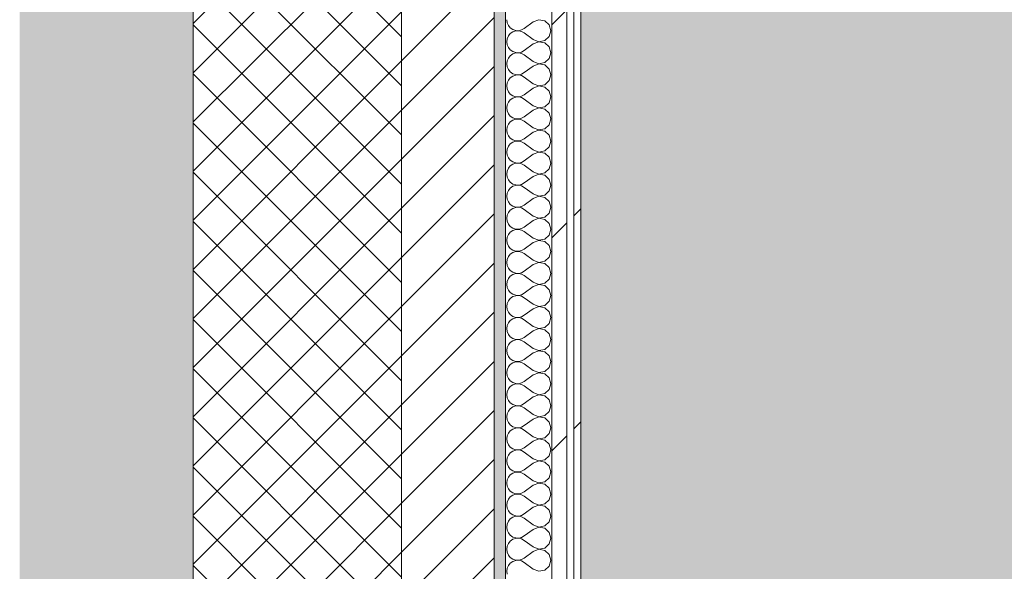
# Model space of a CAD drawing. Header units: millimetres. Extents: x -40968 to 13979, y -19284 to 4746.
# Tile 205 of 256: x -2101 to -1250, y -9467 to -8990. Entities that reach past the tile are written whole.
import ezdxf

# ---------------------------------------------------------------- set-up
doc = ezdxf.new("R2010")
doc.units = ezdxf.units.MM
doc.header["$MEASUREMENT"] = 0
doc.linetypes.add('Wipeout_Contour', pattern=[1000, 0, -1000])
for name, color, linetype in [('12_FAÇ_Façana', 7, 'Continuous'), ('Nuevo_08_E_Envans secs', 7, 'Continuous'), ('Nuevo_14_PAV_Soft Light Grey 0554', 7, 'Continuous')]:
    doc.layers.add(name, color=color, linetype=linetype)
for name, color, linetype, lineweight, true_color in [('12_FAÇ_Façana_Pluma_Nº__102', 7, 'Continuous', 5, 0xcccccc), ('12_FAÇ_Façana_Pluma_Nº__174', 7, 'Continuous', 13, 0xe4ad2c), ('12_FAÇ_Façana_Pluma_Nº__176', 7, 'Continuous', 15, 0x93a0c6), ('Nuevo_08_E_Envans secs_Pluma_Nº__102', 7, 'Continuous', 5, 0xcccccc), ('Nuevo_08_E_Envans secs_Pluma_Nº__171', 171, 'Continuous', 13, 0xaaaaff), ('Nuevo_08_E_Envans secs_Pluma_Nº__177', 7, 'Continuous', 15, 0xf7e046), ('Nuevo_14_PAV_Soft Light Grey 0554_Pluma_Nº__245', 7, 'Continuous', 13, 0xe8e8e8)]:
    doc.layers.add(name, color=color, linetype=linetype, lineweight=lineweight, true_color=true_color)
for name, color, linetype, lineweight in [('12_FAÇ_Façana_Pluma_Nº__2', 8, 'Continuous', 5), ('12_FAÇ_Façana_Pluma_Nº__7', 7, 'Continuous', 5), ('Nuevo_08_E_Envans secs_Pluma_Nº__1', 7, 'Continuous', 5)]:
    doc.layers.add(name, color=color, linetype=linetype, lineweight=lineweight)
pattern_1 = [(45, (0, 0), (-183.848, 183.848), [195, -65]), (45, (7e-14, 183.85), (-183.848, 183.848), [195, -65])]

# ---------------------------------------------------------------- blocks, each defined once
blk = doc.blocks.new('Forjado_1_1', base_point=(-23046.79, -1194.06))
at = {"layer": 'Nuevo_14_PAV_Soft Light Grey 0554_Pluma_Nº__245', "linetype": 'Continuous', "lineweight": 0, "true_color": 0xe8e8e8}
h = blk.add_hatch(color=254, dxfattribs=at)
h.paths.add_polyline_path([(-23046.79, -1194.06), (-1631.11, -1193.63), (-1631.11, -6938.97), (-1556.11, -6938.97), (-1556.11, -7503.98), (-1616.26, -7503.98), (-1616.05, -11935.98), (-1564.89, -11935.98), (-1564.89, -12491.98), (-2024.11, -12491.98), (-2024.11, -12338.98), (-6997.39, -12338.98), (-6997.39, -12391.98), (-3637.68, -12391.98), (-3638.94, -13690.72), (-3644.87, -17130.96), (428.17, -17130.98), (428.89, -16788.98), (778.89, -16788.98), (778.35, -17142.97), (2622.91, -17145.82), (2623.01, -17079.79), (3389.91, -17080.98), (3389.61, -17276.98), (5489.84, -17280.21), (5489.84, -17141.49), (5763.89, -17141.49), (5763.89, -16738.98), (6378.89, -16738.98), (6378.89, -12488.98), (5778.89, -12488.98), (5779.74, -11938.87), (6782.11, -11938.85), (6782.11, -9207.42), (6082.11, -9207.42), (6016.11, -7504.98), (6016.11, -9073.42), (2073.42, -9073.42), (2073.42, -5267.32), (5998.89, -5267.32), (5998.89, -1708.98), (5884.89, -967.98), (7332.11, -967.98), (7332.11, 1999.55), (-28277.4, 1999.55), (-23028.39, 1969.01)])
h.paths.add_polyline_path([(492.89, -5267.32), (1951.42, -5267.32), (1951.42, -9073.42), (492.89, -9073.42)], flags=0)
at = {"layer": 'Nuevo_14_PAV_Soft Light Grey 0554_Pluma_Nº__245', "color": 254, "linetype": 'Continuous', "lineweight": 13, "true_color": 0xe8e8e8, "flags": 128}
blk.add_lwpolyline([(428.17, -17130.98), (-3644.87, -17130.96), (-3638.94, -13690.72), (-3637.68, -12391.98), (-6997.39, -12391.98), (-6997.39, -12338.98), (-2024.11, -12338.98), (-2024.11, -12491.98), (-1564.89, -12491.98), (-1564.89, -11935.98), (-1616.05, -11935.98), (-1616.26, -7503.98), (-1556.11, -7503.98), (-1556.11, -6938.97), (-1631.11, -6938.97), (-1631.11, -1193.63), (-23046.79, -1194.06)], dxfattribs=at)
blk = doc.blocks.new('Muro_1_1', base_point=(-1681.11, -1193.98))
at = {"layer": '12_FAÇ_Façana_Pluma_Nº__102', "linetype": 'Continuous', "lineweight": 0, "true_color": 0xe5e5e5}
blk.add_hatch(color=254, dxfattribs=at).paths.add_polyline_path([(-2101.11, -10658.98), (-1951.11, -10658.98), (-1951.11, -7438.98), (-1971.11, -7438.98), (-1971.11, -6988.97), (-1951.11, -6988.97), (-1951.11, -1638.98), (-2101.11, -1638.98)])
at = {"layer": '12_FAÇ_Façana_Pluma_Nº__174', "linetype": 'Continuous', "lineweight": 13, "true_color": 0xe4ad2c}
h = blk.add_hatch(dxfattribs=at)
h.set_pattern_fill('SATE_Aislamiento_0001', color=42, style=0, pattern_type=2)
h.set_pattern_definition([(45, (0, 0), (-21.2132, 21.2132), []), (135, (0, 0), (21.2132, 21.2132), [])])
h.paths.add_polyline_path([(-1951.11, -7438.98), (-1951.11, -10658.98), (-1771.11, -10658.98), (-1771.11, -7438.98)])
at = {"layer": '12_FAÇ_Façana_Pluma_Nº__176', "linetype": 'Continuous', "lineweight": 0, "true_color": 0x495063}
blk.add_hatch(color=251, dxfattribs=at).paths.add_polyline_path([(-1691.11, -7438.98), (-1691.11, -10658.98), (-1681.11, -10658.98), (-1681.11, -7438.98)])
at = {"layer": '12_FAÇ_Façana_Pluma_Nº__2', "linetype": 'Continuous', "lineweight": 5}
h = blk.add_hatch(dxfattribs=at)
h.set_pattern_fill('Ceramic_0001', color=8, style=0, pattern_type=2)
h.set_pattern_definition([(45, (0, 0), (-21.2132, 21.2132), [])])
h.paths.add_polyline_path([(-1771.11, -7438.98), (-1771.11, -10658.98), (-1691.11, -10658.98), (-1691.11, -7438.98)])
at = {"layer": '12_FAÇ_Façana_Pluma_Nº__7', "color": 7, "linetype": 'Continuous', "lineweight": 5}
for p, q in [((-1951.11, -7438.98), (-1951.11, -10658.98)), ((-1771.11, -10658.98), (-1771.11, -7438.98)), ((-1691.11, -10658.98), (-1691.11, -7438.98))]:
    blk.add_line(p, q, dxfattribs=at)
at = {"layer": '12_FAÇ_Façana_Pluma_Nº__7', "color": 7, "linetype": 'Continuous', "lineweight": 5, "flags": 128}
blk.add_lwpolyline([(-1681.11, -10658.98), (-1681.11, -7438.98)], dxfattribs=at)
blk = doc.blocks.new('*X363')
at = {"layer": 'Nuevo_08_E_Envans secs_Pluma_Nº__102', "color": 254, "linetype": 'Continuous', "lineweight": 5, "true_color": 0xcccccc}
for p, q in [((-1680.16, -8990.48), (-1679.79, -8993.08)), ((-1679.79, -8993.08), (-1678.73, -8995.48)), ((-1678.73, -8995.48), (-1677.06, -8997.51)), ((-1657.3, -8992.38), (-1664.92, -8998.1)), ((-1652.44, -8990.51), (-1657.3, -8992.38)), ((-1647.33, -8991.48), (-1652.44, -8990.51)), ((-1643.48, -8994.99), (-1647.33, -8991.48)), ((-1642.06, -9000), (-1643.48, -8994.99)), ((-1677.06, -9002.49), (-1678.73, -9004.52)), ((-1677.06, -8997.51), (-1674.89, -8998.99)), ((-1674.89, -9001.01), (-1677.06, -9002.49)), ((-1674.89, -8998.99), (-1672.4, -8999.83)), ((-1672.4, -9000.17), (-1674.89, -9001.01)), ((-1672.4, -8999.83), (-1669.78, -8999.96)), ((-1669.78, -9000.04), (-1672.4, -9000.17)), ((-1669.78, -8999.96), (-1667.22, -8999.37)), ((-1667.22, -9000.63), (-1669.78, -9000.04)), ((-1667.22, -8999.37), (-1664.92, -8998.1)), ((-1664.92, -9001.9), (-1667.22, -9000.63)), ((-1657.3, -9007.62), (-1664.92, -9001.9)), ((-1643.48, -9005.01), (-1642.06, -9000)), ((-1679.79, -9006.92), (-1680.16, -9009.52)), ((-1680.16, -9009.52), (-1679.79, -9012.13)), ((-1678.73, -9004.52), (-1679.79, -9006.92)), ((-1679.79, -9012.13), (-1678.73, -9014.53)), ((-1657.3, -9011.43), (-1664.92, -9017.14)), ((-1657.3, -9007.62), (-1652.44, -9009.49)), ((-1652.44, -9009.56), (-1657.3, -9011.43)), ((-1652.44, -9009.49), (-1647.33, -9008.52)), ((-1647.33, -9010.53), (-1652.44, -9009.56)), ((-1647.33, -9008.52), (-1643.48, -9005.01)), ((-1643.48, -9014.04), (-1647.33, -9010.53)), ((-1678.73, -9014.53), (-1677.06, -9016.55)), ((-1677.06, -9016.55), (-1674.89, -9018.04)), ((-1674.89, -9020.05), (-1677.06, -9021.54)), ((-1674.89, -9018.04), (-1672.4, -9018.88)), ((-1672.4, -9019.21), (-1674.89, -9020.05)), ((-1672.4, -9018.88), (-1669.78, -9019.01)), ((-1669.78, -9019.09), (-1672.4, -9019.21)), ((-1669.78, -9019.01), (-1667.22, -9018.41)), ((-1667.22, -9019.68), (-1669.78, -9019.09)), ((-1667.22, -9018.41), (-1664.92, -9017.14)), ((-1664.92, -9020.95), (-1667.22, -9019.68)), ((-1657.3, -9026.67), (-1664.92, -9020.95)), ((-1642.06, -9019.05), (-1643.48, -9014.04)), ((-1643.48, -9024.05), (-1642.06, -9019.05)), ((-1679.79, -9025.97), (-1680.16, -9028.57)), ((-1680.16, -9028.57), (-1679.79, -9031.17)), ((-1678.73, -9023.56), (-1679.79, -9025.97)), ((-1677.06, -9021.54), (-1678.73, -9023.56)), ((-1657.3, -9026.67), (-1652.44, -9028.53)), ((-1652.44, -9028.61), (-1657.3, -9030.48)), ((-1652.44, -9028.53), (-1647.33, -9027.57)), ((-1647.33, -9029.58), (-1652.44, -9028.61)), ((-1647.33, -9027.57), (-1643.48, -9024.05)), ((-1643.48, -9033.09), (-1647.33, -9029.58)), ((-1679.79, -9031.17), (-1678.73, -9033.58)), ((-1678.73, -9033.58), (-1677.06, -9035.6)), ((-1677.06, -9035.6), (-1674.89, -9037.09)), ((-1674.89, -9037.09), (-1672.4, -9037.93)), ((-1672.4, -9038.26), (-1674.89, -9039.1)), ((-1672.4, -9037.93), (-1669.78, -9038.06)), ((-1669.78, -9038.13), (-1672.4, -9038.26)), ((-1669.78, -9038.06), (-1667.22, -9037.46)), ((-1667.22, -9038.73), (-1669.78, -9038.13)), ((-1667.22, -9037.46), (-1664.92, -9036.19)), ((-1657.3, -9030.48), (-1664.92, -9036.19)), ((-1642.06, -9038.1), (-1643.48, -9033.09)), ((-1643.48, -9043.1), (-1642.06, -9038.1)), ((-1679.79, -9045.02), (-1680.16, -9047.62)), ((-1678.73, -9042.61), (-1679.79, -9045.02)), ((-1677.06, -9040.59), (-1678.73, -9042.61)), ((-1674.89, -9039.1), (-1677.06, -9040.59)), ((-1664.92, -9040), (-1667.22, -9038.73)), ((-1657.3, -9045.71), (-1664.92, -9040)), ((-1657.3, -9045.71), (-1652.44, -9047.58)), ((-1652.44, -9047.58), (-1647.33, -9046.61)), ((-1647.33, -9046.61), (-1643.48, -9043.1)), ((-1680.16, -9047.62), (-1679.79, -9050.22)), ((-1679.79, -9050.22), (-1678.73, -9052.63)), ((-1678.73, -9052.63), (-1677.06, -9054.65)), ((-1677.06, -9054.65), (-1674.89, -9056.14)), ((-1667.22, -9056.51), (-1664.92, -9055.24)), ((-1657.3, -9049.52), (-1664.92, -9055.24)), ((-1652.44, -9047.66), (-1657.3, -9049.52)), ((-1647.33, -9048.62), (-1652.44, -9047.66)), ((-1643.48, -9052.14), (-1647.33, -9048.62)), ((-1642.06, -9057.14), (-1643.48, -9052.14)), ((-1678.73, -9061.66), (-1679.79, -9064.06)), ((-1677.06, -9059.64), (-1678.73, -9061.66)), ((-1674.89, -9058.15), (-1677.06, -9059.64)), ((-1674.89, -9056.14), (-1672.4, -9056.98)), ((-1672.4, -9057.31), (-1674.89, -9058.15)), ((-1672.4, -9056.98), (-1669.78, -9057.1)), ((-1669.78, -9057.18), (-1672.4, -9057.31)), ((-1669.78, -9057.1), (-1667.22, -9056.51)), ((-1667.22, -9057.78), (-1669.78, -9057.18)), ((-1664.92, -9059.05), (-1667.22, -9057.78)), ((-1657.3, -9064.76), (-1664.92, -9059.05)), ((-1647.33, -9065.66), (-1643.48, -9062.15)), ((-1643.48, -9062.15), (-1642.06, -9057.14)), ((-1679.79, -9064.06), (-1680.16, -9066.67)), ((-1680.16, -9066.67), (-1679.79, -9069.27)), ((-1679.79, -9069.27), (-1678.73, -9071.67)), ((-1678.73, -9071.67), (-1677.06, -9073.7)), ((-1657.3, -9068.57), (-1664.92, -9074.29)), ((-1657.3, -9064.76), (-1652.44, -9066.63)), ((-1652.44, -9066.71), (-1657.3, -9068.57)), ((-1652.44, -9066.63), (-1647.33, -9065.66)), ((-1647.33, -9067.67), (-1652.44, -9066.71)), ((-1643.48, -9071.18), (-1647.33, -9067.67)), ((-1642.06, -9076.19), (-1643.48, -9071.18)), ((-1678.73, -9080.71), (-1679.79, -9083.11)), ((-1677.06, -9078.68), (-1678.73, -9080.71)), ((-1677.06, -9073.7), (-1674.89, -9075.19)), ((-1674.89, -9077.2), (-1677.06, -9078.68)), ((-1674.89, -9075.19), (-1672.4, -9076.02)), ((-1672.4, -9076.36), (-1674.89, -9077.2)), ((-1672.4, -9076.02), (-1669.78, -9076.15)), ((-1669.78, -9076.23), (-1672.4, -9076.36)), ((-1669.78, -9076.15), (-1667.22, -9075.56)), ((-1667.22, -9076.82), (-1669.78, -9076.23)), ((-1667.22, -9075.56), (-1664.92, -9074.29)), ((-1664.92, -9078.1), (-1667.22, -9076.82)), ((-1657.3, -9083.81), (-1664.92, -9078.1)), ((-1643.48, -9081.2), (-1642.06, -9076.19)), ((-1679.79, -9083.11), (-1680.16, -9085.71)), ((-1680.16, -9085.71), (-1679.79, -9088.32)), ((-1679.79, -9088.32), (-1678.73, -9090.72)), ((-1657.3, -9087.62), (-1664.92, -9093.33)), ((-1657.3, -9083.81), (-1652.44, -9085.68)), ((-1652.44, -9085.75), (-1657.3, -9087.62)), ((-1652.44, -9085.68), (-1647.33, -9084.71)), ((-1647.33, -9086.72), (-1652.44, -9085.75)), ((-1647.33, -9084.71), (-1643.48, -9081.2)), ((-1643.48, -9090.23), (-1647.33, -9086.72)), ((-1678.73, -9090.72), (-1677.06, -9092.74)), ((-1677.06, -9097.73), (-1678.73, -9099.75)), ((-1677.06, -9092.74), (-1674.89, -9094.23)), ((-1674.89, -9096.24), (-1677.06, -9097.73)), ((-1674.89, -9094.23), (-1672.4, -9095.07)), ((-1672.4, -9095.4), (-1674.89, -9096.24)), ((-1672.4, -9095.07), (-1669.78, -9095.2)), ((-1669.78, -9095.28), (-1672.4, -9095.4)), ((-1669.78, -9095.2), (-1667.22, -9094.6)), ((-1667.22, -9095.87), (-1669.78, -9095.28)), ((-1667.22, -9094.6), (-1664.92, -9093.33)), ((-1664.92, -9097.14), (-1667.22, -9095.87)), ((-1657.3, -9102.86), (-1664.92, -9097.14)), ((-1642.06, -9095.24), (-1643.48, -9090.23)), ((-1643.48, -9100.25), (-1642.06, -9095.24)), ((-1679.79, -9102.16), (-1680.16, -9104.76)), ((-1680.16, -9104.76), (-1679.79, -9107.36)), ((-1678.73, -9099.75), (-1679.79, -9102.16)), ((-1657.3, -9102.86), (-1652.44, -9104.72)), ((-1652.44, -9104.8), (-1657.3, -9106.67)), ((-1652.44, -9104.72), (-1647.33, -9103.76)), ((-1647.33, -9105.77), (-1652.44, -9104.8)), ((-1647.33, -9103.76), (-1643.48, -9100.25)), ((-1643.48, -9109.28), (-1647.33, -9105.77)), ((-1679.79, -9107.36), (-1678.73, -9109.77)), ((-1678.73, -9109.77), (-1677.06, -9111.79)), ((-1677.06, -9111.79), (-1674.89, -9113.28)), ((-1674.89, -9113.28), (-1672.4, -9114.12)), ((-1672.4, -9114.45), (-1674.89, -9115.29)), ((-1672.4, -9114.12), (-1669.78, -9114.25)), ((-1669.78, -9114.32), (-1672.4, -9114.45)), ((-1669.78, -9114.25), (-1667.22, -9113.65)), ((-1667.22, -9114.92), (-1669.78, -9114.32)), ((-1667.22, -9113.65), (-1664.92, -9112.38)), ((-1664.92, -9116.19), (-1667.22, -9114.92)), ((-1657.3, -9106.67), (-1664.92, -9112.38)), ((-1642.06, -9114.29), (-1643.48, -9109.28)), ((-1643.48, -9119.29), (-1642.06, -9114.29)), ((-1679.79, -9121.21), (-1680.16, -9123.81)), ((-1678.73, -9118.8), (-1679.79, -9121.21)), ((-1677.06, -9116.78), (-1678.73, -9118.8)), ((-1674.89, -9115.29), (-1677.06, -9116.78)), ((-1657.3, -9121.9), (-1664.92, -9116.19)), ((-1657.3, -9121.9), (-1652.44, -9123.77)), ((-1652.44, -9123.77), (-1647.33, -9122.8)), ((-1647.33, -9122.8), (-1643.48, -9119.29)), ((-1680.16, -9123.81), (-1679.79, -9126.41)), ((-1679.79, -9126.41), (-1678.73, -9128.82)), ((-1678.73, -9128.82), (-1677.06, -9130.84)), ((-1677.06, -9130.84), (-1674.89, -9132.33)), ((-1667.22, -9132.7), (-1664.92, -9131.43)), ((-1657.3, -9125.71), (-1664.92, -9131.43)), ((-1652.44, -9123.85), (-1657.3, -9125.71)), ((-1647.33, -9124.81), (-1652.44, -9123.85)), ((-1643.48, -9128.33), (-1647.33, -9124.81)), ((-1642.06, -9133.33), (-1643.48, -9128.33)), ((-1679.79, -9140.25), (-1680.16, -9142.86)), ((-1678.73, -9137.85), (-1679.79, -9140.25)), ((-1677.06, -9135.83), (-1678.73, -9137.85)), ((-1674.89, -9134.34), (-1677.06, -9135.83)), ((-1674.89, -9132.33), (-1672.4, -9133.17)), ((-1672.4, -9133.5), (-1674.89, -9134.34)), ((-1672.4, -9133.17), (-1669.78, -9133.29)), ((-1669.78, -9133.37), (-1672.4, -9133.5)), ((-1669.78, -9133.29), (-1667.22, -9132.7)), ((-1667.22, -9133.97), (-1669.78, -9133.37)), ((-1664.92, -9135.24), (-1667.22, -9133.97)), ((-1657.3, -9140.95), (-1664.92, -9135.24)), ((-1647.33, -9141.85), (-1643.48, -9138.34)), ((-1643.48, -9138.34), (-1642.06, -9133.33)), ((-1680.16, -9142.86), (-1679.79, -9145.46)), ((-1679.79, -9145.46), (-1678.73, -9147.86)), ((-1678.73, -9147.86), (-1677.06, -9149.89)), ((-1657.3, -9144.76), (-1664.92, -9150.48)), ((-1657.3, -9140.95), (-1652.44, -9142.82)), ((-1652.44, -9142.9), (-1657.3, -9144.76)), ((-1652.44, -9142.82), (-1647.33, -9141.85)), ((-1647.33, -9143.86), (-1652.44, -9142.9)), ((-1643.48, -9147.37), (-1647.33, -9143.86)), ((-1642.06, -9152.38), (-1643.48, -9147.37)), ((-1678.73, -9156.9), (-1679.79, -9159.3)), ((-1677.06, -9154.87), (-1678.73, -9156.9)), ((-1677.06, -9149.89), (-1674.89, -9151.38)), ((-1674.89, -9153.39), (-1677.06, -9154.87)), ((-1674.89, -9151.38), (-1672.4, -9152.22)), ((-1672.4, -9152.55), (-1674.89, -9153.39)), ((-1672.4, -9152.22), (-1669.78, -9152.34)), ((-1669.78, -9152.42), (-1672.4, -9152.55)), ((-1669.78, -9152.34), (-1667.22, -9151.75)), ((-1667.22, -9153.01), (-1669.78, -9152.42)), ((-1667.22, -9151.75), (-1664.92, -9150.48)), ((-1664.92, -9154.29), (-1667.22, -9153.01)), ((-1657.3, -9160), (-1664.92, -9154.29)), ((-1647.33, -9160.9), (-1643.48, -9157.39)), ((-1643.48, -9157.39), (-1642.06, -9152.38)), ((-1679.79, -9159.3), (-1680.16, -9161.9)), ((-1680.16, -9161.9), (-1679.79, -9164.51)), ((-1679.79, -9164.51), (-1678.73, -9166.91)), ((-1657.3, -9163.81), (-1664.92, -9169.52)), ((-1657.3, -9160), (-1652.44, -9161.87)), ((-1652.44, -9161.94), (-1657.3, -9163.81)), ((-1652.44, -9161.87), (-1647.33, -9160.9)), ((-1647.33, -9162.91), (-1652.44, -9161.94)), ((-1643.48, -9166.42), (-1647.33, -9162.91)), ((-1678.73, -9166.91), (-1677.06, -9168.94)), ((-1677.06, -9173.92), (-1678.73, -9175.95)), ((-1677.06, -9168.94), (-1674.89, -9170.42)), ((-1674.89, -9172.43), (-1677.06, -9173.92)), ((-1674.89, -9170.42), (-1672.4, -9171.26)), ((-1672.4, -9171.59), (-1674.89, -9172.43)), ((-1672.4, -9171.26), (-1669.78, -9171.39)), ((-1669.78, -9171.47), (-1672.4, -9171.59)), ((-1669.78, -9171.39), (-1667.22, -9170.8)), ((-1667.22, -9172.06), (-1669.78, -9171.47)), ((-1667.22, -9170.8), (-1664.92, -9169.52)), ((-1664.92, -9173.33), (-1667.22, -9172.06)), ((-1657.3, -9179.05), (-1664.92, -9173.33)), ((-1642.06, -9171.43), (-1643.48, -9166.42)), ((-1643.48, -9176.44), (-1642.06, -9171.43)), ((-1679.79, -9178.35), (-1680.16, -9180.95)), ((-1680.16, -9180.95), (-1679.79, -9183.55)), ((-1678.73, -9175.95), (-1679.79, -9178.35)), ((-1657.3, -9182.86), (-1664.92, -9188.57)), ((-1657.3, -9179.05), (-1652.44, -9180.91)), ((-1652.44, -9180.99), (-1657.3, -9182.86)), ((-1652.44, -9180.91), (-1647.33, -9179.95)), ((-1647.33, -9181.96), (-1652.44, -9180.99)), ((-1647.33, -9179.95), (-1643.48, -9176.44)), ((-1643.48, -9185.47), (-1647.33, -9181.96)), ((-1679.79, -9183.55), (-1678.73, -9185.96)), ((-1678.73, -9185.96), (-1677.06, -9187.98)), ((-1677.06, -9187.98), (-1674.89, -9189.47)), ((-1674.89, -9191.48), (-1677.06, -9192.97)), ((-1674.89, -9189.47), (-1672.4, -9190.31)), ((-1672.4, -9190.64), (-1674.89, -9191.48)), ((-1672.4, -9190.31), (-1669.78, -9190.44)), ((-1669.78, -9190.51), (-1672.4, -9190.64)), ((-1669.78, -9190.44), (-1667.22, -9189.84)), ((-1667.22, -9191.11), (-1669.78, -9190.51)), ((-1667.22, -9189.84), (-1664.92, -9188.57)), ((-1664.92, -9192.38), (-1667.22, -9191.11)), ((-1642.06, -9190.48), (-1643.48, -9185.47)), ((-1643.48, -9195.48), (-1642.06, -9190.48)), ((-1679.79, -9197.4), (-1680.16, -9200)), ((-1680.16, -9200), (-1679.79, -9202.6)), ((-1678.73, -9194.99), (-1679.79, -9197.4)), ((-1677.06, -9192.97), (-1678.73, -9194.99)), ((-1657.3, -9198.1), (-1664.92, -9192.38)), ((-1657.3, -9198.1), (-1652.44, -9199.96)), ((-1652.44, -9200.04), (-1657.3, -9201.9)), ((-1652.44, -9199.96), (-1647.33, -9198.99)), ((-1647.33, -9201.01), (-1652.44, -9200.04)), ((-1647.33, -9198.99), (-1643.48, -9195.48)), ((-1679.79, -9202.6), (-1678.73, -9205.01)), ((-1678.73, -9205.01), (-1677.06, -9207.03)), ((-1677.06, -9207.03), (-1674.89, -9208.52)), ((-1674.89, -9208.52), (-1672.4, -9209.36)), ((-1667.22, -9208.89), (-1664.92, -9207.62)), ((-1657.3, -9201.9), (-1664.92, -9207.62)), ((-1643.48, -9204.52), (-1647.33, -9201.01)), ((-1642.06, -9209.52), (-1643.48, -9204.52)), ((-1679.79, -9216.45), (-1680.16, -9219.05)), ((-1678.73, -9214.04), (-1679.79, -9216.45)), ((-1677.06, -9212.02), (-1678.73, -9214.04)), ((-1674.89, -9210.53), (-1677.06, -9212.02)), ((-1672.4, -9209.69), (-1674.89, -9210.53)), ((-1672.4, -9209.36), (-1669.78, -9209.49)), ((-1669.78, -9209.56), (-1672.4, -9209.69)), ((-1669.78, -9209.49), (-1667.22, -9208.89)), ((-1667.22, -9210.16), (-1669.78, -9209.56)), ((-1664.92, -9211.43), (-1667.22, -9210.16)), ((-1657.3, -9217.14), (-1664.92, -9211.43)), ((-1657.3, -9217.14), (-1652.44, -9219.01)), ((-1647.33, -9218.04), (-1643.48, -9214.53)), ((-1643.48, -9214.53), (-1642.06, -9209.52)), ((-1680.16, -9219.05), (-1679.79, -9221.65)), ((-1679.79, -9221.65), (-1678.73, -9224.05)), ((-1678.73, -9224.05), (-1677.06, -9226.08)), ((-1657.3, -9220.95), (-1664.92, -9226.67)), ((-1652.44, -9219.09), (-1657.3, -9220.95)), ((-1652.44, -9219.01), (-1647.33, -9218.04)), ((-1647.33, -9220.05), (-1652.44, -9219.09)), ((-1643.48, -9223.56), (-1647.33, -9220.05)), ((-1642.06, -9228.57), (-1643.48, -9223.56)), ((-1678.73, -9233.09), (-1679.79, -9235.49)), ((-1677.06, -9231.06), (-1678.73, -9233.09)), ((-1677.06, -9226.08), (-1674.89, -9227.57)), ((-1674.89, -9229.58), (-1677.06, -9231.06)), ((-1674.89, -9227.57), (-1672.4, -9228.41)), ((-1672.4, -9228.74), (-1674.89, -9229.58)), ((-1672.4, -9228.41), (-1669.78, -9228.53)), ((-1669.78, -9228.61), (-1672.4, -9228.74)), ((-1669.78, -9228.53), (-1667.22, -9227.94)), ((-1667.22, -9229.2), (-1669.78, -9228.61)), ((-1667.22, -9227.94), (-1664.92, -9226.67)), ((-1664.92, -9230.48), (-1667.22, -9229.2)), ((-1657.3, -9236.19), (-1664.92, -9230.48)), ((-1647.33, -9237.09), (-1643.48, -9233.58)), ((-1643.48, -9233.58), (-1642.06, -9228.57)), ((-1679.79, -9235.49), (-1680.16, -9238.1)), ((-1680.16, -9238.1), (-1679.79, -9240.7)), ((-1679.79, -9240.7), (-1678.73, -9243.1)), ((-1657.3, -9240), (-1664.92, -9245.71)), ((-1657.3, -9236.19), (-1652.44, -9238.06)), ((-1652.44, -9238.13), (-1657.3, -9240)), ((-1652.44, -9238.06), (-1647.33, -9237.09)), ((-1647.33, -9239.1), (-1652.44, -9238.13)), ((-1643.48, -9242.61), (-1647.33, -9239.1)), ((-1642.06, -9247.62), (-1643.48, -9242.61)), ((-1678.73, -9243.1), (-1677.06, -9245.13)), ((-1677.06, -9250.11), (-1678.73, -9252.14)), ((-1677.06, -9245.13), (-1674.89, -9246.61)), ((-1674.89, -9248.62), (-1677.06, -9250.11)), ((-1674.89, -9246.61), (-1672.4, -9247.45)), ((-1672.4, -9247.78), (-1674.89, -9248.62)), ((-1672.4, -9247.45), (-1669.78, -9247.58)), ((-1669.78, -9247.66), (-1672.4, -9247.78)), ((-1669.78, -9247.58), (-1667.22, -9246.99)), ((-1667.22, -9248.25), (-1669.78, -9247.66)), ((-1667.22, -9246.99), (-1664.92, -9245.71)), ((-1664.92, -9249.52), (-1667.22, -9248.25)), ((-1657.3, -9255.24), (-1664.92, -9249.52)), ((-1643.48, -9252.63), (-1642.06, -9247.62)), ((-1679.79, -9254.54), (-1680.16, -9257.14)), ((-1680.16, -9257.14), (-1679.79, -9259.75)), ((-1678.73, -9252.14), (-1679.79, -9254.54)), ((-1657.3, -9259.05), (-1664.92, -9264.76)), ((-1657.3, -9255.24), (-1652.44, -9257.1)), ((-1652.44, -9257.18), (-1657.3, -9259.05)), ((-1652.44, -9257.1), (-1647.33, -9256.14)), ((-1647.33, -9258.15), (-1652.44, -9257.18)), ((-1647.33, -9256.14), (-1643.48, -9252.63)), ((-1643.48, -9261.66), (-1647.33, -9258.15)), ((-1679.79, -9259.75), (-1678.73, -9262.15)), ((-1678.73, -9262.15), (-1677.06, -9264.17)), ((-1677.06, -9264.17), (-1674.89, -9265.66)), ((-1674.89, -9267.67), (-1677.06, -9269.16)), ((-1674.89, -9265.66), (-1672.4, -9266.5)), ((-1672.4, -9266.83), (-1674.89, -9267.67)), ((-1672.4, -9266.5), (-1669.78, -9266.63)), ((-1669.78, -9266.71), (-1672.4, -9266.83)), ((-1669.78, -9266.63), (-1667.22, -9266.03)), ((-1667.22, -9267.3), (-1669.78, -9266.71)), ((-1667.22, -9266.03), (-1664.92, -9264.76)), ((-1664.92, -9268.57), (-1667.22, -9267.3)), ((-1642.06, -9266.67), (-1643.48, -9261.66)), ((-1643.48, -9271.67), (-1642.06, -9266.67)), ((-1679.79, -9273.59), (-1680.16, -9276.19)), ((-1680.16, -9276.19), (-1679.79, -9278.79)), ((-1678.73, -9271.18), (-1679.79, -9273.59)), ((-1677.06, -9269.16), (-1678.73, -9271.18)), ((-1657.3, -9274.29), (-1664.92, -9268.57)), ((-1657.3, -9274.29), (-1652.44, -9276.15)), ((-1652.44, -9276.23), (-1657.3, -9278.1)), ((-1652.44, -9276.15), (-1647.33, -9275.19)), ((-1647.33, -9277.2), (-1652.44, -9276.23)), ((-1647.33, -9275.19), (-1643.48, -9271.67)), ((-1679.79, -9278.79), (-1678.73, -9281.2)), ((-1678.73, -9281.2), (-1677.06, -9283.22)), ((-1677.06, -9283.22), (-1674.89, -9284.71)), ((-1674.89, -9284.71), (-1672.4, -9285.55)), ((-1669.78, -9285.68), (-1667.22, -9285.08)), ((-1667.22, -9285.08), (-1664.92, -9283.81)), ((-1657.3, -9278.1), (-1664.92, -9283.81)), ((-1643.48, -9280.71), (-1647.33, -9277.2)), ((-1642.06, -9285.71), (-1643.48, -9280.71)), ((-1679.79, -9292.64), (-1680.16, -9295.24)), ((-1678.73, -9290.23), (-1679.79, -9292.64)), ((-1677.06, -9288.21), (-1678.73, -9290.23)), ((-1674.89, -9286.72), (-1677.06, -9288.21)), ((-1672.4, -9285.88), (-1674.89, -9286.72)), ((-1672.4, -9285.55), (-1669.78, -9285.68)), ((-1669.78, -9285.75), (-1672.4, -9285.88)), ((-1667.22, -9286.35), (-1669.78, -9285.75)), ((-1664.92, -9287.62), (-1667.22, -9286.35)), ((-1657.3, -9293.33), (-1664.92, -9287.62)), ((-1657.3, -9293.33), (-1652.44, -9295.2)), ((-1647.33, -9294.23), (-1643.48, -9290.72)), ((-1643.48, -9290.72), (-1642.06, -9285.71)), ((-1680.16, -9295.24), (-1679.79, -9297.84)), ((-1679.79, -9297.84), (-1678.73, -9300.25)), ((-1678.73, -9300.25), (-1677.06, -9302.27)), ((-1657.3, -9297.14), (-1664.92, -9302.86)), ((-1652.44, -9295.28), (-1657.3, -9297.14)), ((-1652.44, -9295.2), (-1647.33, -9294.23)), ((-1647.33, -9296.24), (-1652.44, -9295.28)), ((-1643.48, -9299.75), (-1647.33, -9296.24)), ((-1642.06, -9304.76), (-1643.48, -9299.75)), ((-1678.73, -9309.28), (-1679.79, -9311.68)), ((-1677.06, -9307.26), (-1678.73, -9309.28)), ((-1677.06, -9302.27), (-1674.89, -9303.76)), ((-1674.89, -9305.77), (-1677.06, -9307.26)), ((-1674.89, -9303.76), (-1672.4, -9304.6)), ((-1672.4, -9304.93), (-1674.89, -9305.77)), ((-1672.4, -9304.6), (-1669.78, -9304.72)), ((-1669.78, -9304.8), (-1672.4, -9304.93)), ((-1669.78, -9304.72), (-1667.22, -9304.13)), ((-1667.22, -9305.4), (-1669.78, -9304.8)), ((-1667.22, -9304.13), (-1664.92, -9302.86)), ((-1664.92, -9306.67), (-1667.22, -9305.4)), ((-1657.3, -9312.38), (-1664.92, -9306.67)), ((-1647.33, -9313.28), (-1643.48, -9309.77)), ((-1643.48, -9309.77), (-1642.06, -9304.76)), ((-1679.79, -9311.68), (-1680.16, -9314.29)), ((-1680.16, -9314.29), (-1679.79, -9316.89)), ((-1679.79, -9316.89), (-1678.73, -9319.29)), ((-1657.3, -9316.19), (-1664.92, -9321.9)), ((-1657.3, -9312.38), (-1652.44, -9314.25)), ((-1652.44, -9314.32), (-1657.3, -9316.19)), ((-1652.44, -9314.25), (-1647.33, -9313.28)), ((-1647.33, -9315.29), (-1652.44, -9314.32)), ((-1643.48, -9318.8), (-1647.33, -9315.29)), ((-1642.06, -9323.81), (-1643.48, -9318.8)), ((-1678.73, -9319.29), (-1677.06, -9321.32)), ((-1677.06, -9326.3), (-1678.73, -9328.33)), ((-1677.06, -9321.32), (-1674.89, -9322.8)), ((-1674.89, -9324.81), (-1677.06, -9326.3)), ((-1674.89, -9322.8), (-1672.4, -9323.64)), ((-1672.4, -9323.98), (-1674.89, -9324.81)), ((-1672.4, -9323.64), (-1669.78, -9323.77)), ((-1669.78, -9323.85), (-1672.4, -9323.98)), ((-1669.78, -9323.77), (-1667.22, -9323.18)), ((-1667.22, -9324.44), (-1669.78, -9323.85)), ((-1667.22, -9323.18), (-1664.92, -9321.9)), ((-1664.92, -9325.71), (-1667.22, -9324.44)), ((-1657.3, -9331.43), (-1664.92, -9325.71)), ((-1643.48, -9328.82), (-1642.06, -9323.81)), ((-1679.79, -9330.73), (-1680.16, -9333.33)), ((-1680.16, -9333.33), (-1679.79, -9335.94)), ((-1678.73, -9328.33), (-1679.79, -9330.73)), ((-1679.79, -9335.94), (-1678.73, -9338.34)), ((-1657.3, -9335.24), (-1664.92, -9340.95)), ((-1657.3, -9331.43), (-1652.44, -9333.29)), ((-1652.44, -9333.37), (-1657.3, -9335.24)), ((-1652.44, -9333.29), (-1647.33, -9332.33)), ((-1647.33, -9334.34), (-1652.44, -9333.37)), ((-1647.33, -9332.33), (-1643.48, -9328.82)), ((-1643.48, -9337.85), (-1647.33, -9334.34)), ((-1678.73, -9338.34), (-1677.06, -9340.36)), ((-1677.06, -9340.36), (-1674.89, -9341.85)), ((-1674.89, -9343.86), (-1677.06, -9345.35)), ((-1674.89, -9341.85), (-1672.4, -9342.69)), ((-1672.4, -9343.02), (-1674.89, -9343.86)), ((-1672.4, -9342.69), (-1669.78, -9342.82)), ((-1669.78, -9342.9), (-1672.4, -9343.02)), ((-1669.78, -9342.82), (-1667.22, -9342.22)), ((-1667.22, -9343.49), (-1669.78, -9342.9)), ((-1667.22, -9342.22), (-1664.92, -9340.95)), ((-1664.92, -9344.76), (-1667.22, -9343.49)), ((-1657.3, -9350.48), (-1664.92, -9344.76)), ((-1642.06, -9342.86), (-1643.48, -9337.85)), ((-1643.48, -9347.86), (-1642.06, -9342.86)), ((-1679.79, -9349.78), (-1680.16, -9352.38)), ((-1680.16, -9352.38), (-1679.79, -9354.98)), ((-1678.73, -9347.37), (-1679.79, -9349.78)), ((-1677.06, -9345.35), (-1678.73, -9347.37)), ((-1657.3, -9350.48), (-1652.44, -9352.34)), ((-1652.44, -9352.42), (-1657.3, -9354.29)), ((-1652.44, -9352.34), (-1647.33, -9351.38)), ((-1647.33, -9353.39), (-1652.44, -9352.42)), ((-1647.33, -9351.38), (-1643.48, -9347.86)), ((-1679.79, -9354.98), (-1678.73, -9357.39)), ((-1678.73, -9357.39), (-1677.06, -9359.41)), ((-1677.06, -9359.41), (-1674.89, -9360.9)), ((-1674.89, -9360.9), (-1672.4, -9361.74)), ((-1672.4, -9361.74), (-1669.78, -9361.87)), ((-1669.78, -9361.87), (-1667.22, -9361.27)), ((-1667.22, -9361.27), (-1664.92, -9360)), ((-1657.3, -9354.29), (-1664.92, -9360)), ((-1643.48, -9356.9), (-1647.33, -9353.39)), ((-1642.06, -9361.9), (-1643.48, -9356.9)), ((-1679.79, -9368.83), (-1680.16, -9371.43)), ((-1678.73, -9366.42), (-1679.79, -9368.83)), ((-1677.06, -9364.4), (-1678.73, -9366.42)), ((-1674.89, -9362.91), (-1677.06, -9364.4)), ((-1672.4, -9362.07), (-1674.89, -9362.91)), ((-1669.78, -9361.94), (-1672.4, -9362.07)), ((-1667.22, -9362.54), (-1669.78, -9361.94)), ((-1664.92, -9363.81), (-1667.22, -9362.54)), ((-1657.3, -9369.52), (-1664.92, -9363.81)), ((-1657.3, -9369.52), (-1652.44, -9371.39)), ((-1647.33, -9370.42), (-1643.48, -9366.91)), ((-1643.48, -9366.91), (-1642.06, -9361.9)), ((-1680.16, -9371.43), (-1679.79, -9374.03)), ((-1679.79, -9374.03), (-1678.73, -9376.44)), ((-1678.73, -9376.44), (-1677.06, -9378.46)), ((-1677.06, -9378.46), (-1674.89, -9379.95)), ((-1657.3, -9373.33), (-1664.92, -9379.05)), ((-1652.44, -9371.47), (-1657.3, -9373.33)), ((-1652.44, -9371.39), (-1647.33, -9370.42)), ((-1647.33, -9372.43), (-1652.44, -9371.47)), ((-1643.48, -9375.95), (-1647.33, -9372.43)), ((-1642.06, -9380.95), (-1643.48, -9375.95)), ((-1678.73, -9385.47), (-1679.79, -9387.87)), ((-1677.06, -9383.45), (-1678.73, -9385.47)), ((-1674.89, -9381.96), (-1677.06, -9383.45)), ((-1674.89, -9379.95), (-1672.4, -9380.79)), ((-1672.4, -9381.12), (-1674.89, -9381.96)), ((-1672.4, -9380.79), (-1669.78, -9380.91)), ((-1669.78, -9380.99), (-1672.4, -9381.12)), ((-1669.78, -9380.91), (-1667.22, -9380.32)), ((-1667.22, -9381.59), (-1669.78, -9380.99)), ((-1667.22, -9380.32), (-1664.92, -9379.05)), ((-1664.92, -9382.86), (-1667.22, -9381.59)), ((-1657.3, -9388.57), (-1664.92, -9382.86)), ((-1647.33, -9389.47), (-1643.48, -9385.96)), ((-1643.48, -9385.96), (-1642.06, -9380.95)), ((-1679.79, -9387.87), (-1680.16, -9390.48)), ((-1680.16, -9390.48), (-1679.79, -9393.08)), ((-1679.79, -9393.08), (-1678.73, -9395.48)), ((-1678.73, -9395.48), (-1677.06, -9397.51)), ((-1657.3, -9392.38), (-1664.92, -9398.1)), ((-1657.3, -9388.57), (-1652.44, -9390.44)), ((-1652.44, -9390.51), (-1657.3, -9392.38)), ((-1652.44, -9390.44), (-1647.33, -9389.47)), ((-1647.33, -9391.48), (-1652.44, -9390.51)), ((-1643.48, -9394.99), (-1647.33, -9391.48)), ((-1642.06, -9400), (-1643.48, -9394.99)), ((-1677.06, -9402.49), (-1678.73, -9404.52)), ((-1677.06, -9397.51), (-1674.89, -9398.99)), ((-1674.89, -9401.01), (-1677.06, -9402.49)), ((-1674.89, -9398.99), (-1672.4, -9399.83)), ((-1672.4, -9400.17), (-1674.89, -9401.01)), ((-1672.4, -9399.83), (-1669.78, -9399.96)), ((-1669.78, -9400.04), (-1672.4, -9400.17)), ((-1669.78, -9399.96), (-1667.22, -9399.37)), ((-1667.22, -9400.63), (-1669.78, -9400.04)), ((-1667.22, -9399.37), (-1664.92, -9398.1)), ((-1664.92, -9401.9), (-1667.22, -9400.63)), ((-1657.3, -9407.62), (-1664.92, -9401.9)), ((-1643.48, -9405.01), (-1642.06, -9400)), ((-1679.79, -9406.92), (-1680.16, -9409.52)), ((-1680.16, -9409.52), (-1679.79, -9412.13)), ((-1678.73, -9404.52), (-1679.79, -9406.92)), ((-1679.79, -9412.13), (-1678.73, -9414.53)), ((-1657.3, -9411.43), (-1664.92, -9417.14)), ((-1657.3, -9407.62), (-1652.44, -9409.49)), ((-1652.44, -9409.56), (-1657.3, -9411.43)), ((-1652.44, -9409.49), (-1647.33, -9408.52)), ((-1647.33, -9410.53), (-1652.44, -9409.56)), ((-1647.33, -9408.52), (-1643.48, -9405.01)), ((-1643.48, -9414.04), (-1647.33, -9410.53)), ((-1678.73, -9414.53), (-1677.06, -9416.55)), ((-1677.06, -9416.55), (-1674.89, -9418.04)), ((-1674.89, -9420.05), (-1677.06, -9421.54)), ((-1674.89, -9418.04), (-1672.4, -9418.88)), ((-1672.4, -9419.21), (-1674.89, -9420.05)), ((-1672.4, -9418.88), (-1669.78, -9419.01)), ((-1669.78, -9419.09), (-1672.4, -9419.21)), ((-1669.78, -9419.01), (-1667.22, -9418.41)), ((-1667.22, -9419.68), (-1669.78, -9419.09)), ((-1667.22, -9418.41), (-1664.92, -9417.14)), ((-1664.92, -9420.95), (-1667.22, -9419.68)), ((-1657.3, -9426.67), (-1664.92, -9420.95)), ((-1642.06, -9419.05), (-1643.48, -9414.04)), ((-1643.48, -9424.05), (-1642.06, -9419.05)), ((-1679.79, -9425.97), (-1680.16, -9428.57)), ((-1680.16, -9428.57), (-1679.79, -9431.17)), ((-1678.73, -9423.56), (-1679.79, -9425.97)), ((-1677.06, -9421.54), (-1678.73, -9423.56)), ((-1657.3, -9426.67), (-1652.44, -9428.53)), ((-1652.44, -9428.61), (-1657.3, -9430.48)), ((-1652.44, -9428.53), (-1647.33, -9427.57)), ((-1647.33, -9429.58), (-1652.44, -9428.61)), ((-1647.33, -9427.57), (-1643.48, -9424.05)), ((-1643.48, -9433.09), (-1647.33, -9429.58)), ((-1679.79, -9431.17), (-1678.73, -9433.58)), ((-1678.73, -9433.58), (-1677.06, -9435.6)), ((-1677.06, -9435.6), (-1674.89, -9437.09)), ((-1674.89, -9437.09), (-1672.4, -9437.93)), ((-1672.4, -9438.26), (-1674.89, -9439.1)), ((-1672.4, -9437.93), (-1669.78, -9438.06)), ((-1669.78, -9438.13), (-1672.4, -9438.26)), ((-1669.78, -9438.06), (-1667.22, -9437.46)), ((-1667.22, -9438.73), (-1669.78, -9438.13)), ((-1667.22, -9437.46), (-1664.92, -9436.19)), ((-1657.3, -9430.48), (-1664.92, -9436.19)), ((-1642.06, -9438.1), (-1643.48, -9433.09)), ((-1643.48, -9443.1), (-1642.06, -9438.1)), ((-1679.79, -9445.02), (-1680.16, -9447.62)), ((-1678.73, -9442.61), (-1679.79, -9445.02)), ((-1677.06, -9440.59), (-1678.73, -9442.61)), ((-1674.89, -9439.1), (-1677.06, -9440.59)), ((-1664.92, -9440), (-1667.22, -9438.73)), ((-1657.3, -9445.71), (-1664.92, -9440)), ((-1657.3, -9445.71), (-1652.44, -9447.58)), ((-1652.44, -9447.58), (-1647.33, -9446.61)), ((-1647.33, -9446.61), (-1643.48, -9443.1)), ((-1680.16, -9447.62), (-1679.79, -9450.22)), ((-1679.79, -9450.22), (-1678.73, -9452.63)), ((-1678.73, -9452.63), (-1677.06, -9454.65)), ((-1677.06, -9454.65), (-1674.89, -9456.14)), ((-1667.22, -9456.51), (-1664.92, -9455.24)), ((-1657.3, -9449.52), (-1664.92, -9455.24)), ((-1652.44, -9447.66), (-1657.3, -9449.52)), ((-1647.33, -9448.62), (-1652.44, -9447.66)), ((-1643.48, -9452.14), (-1647.33, -9448.62)), ((-1642.06, -9457.14), (-1643.48, -9452.14)), ((-1678.73, -9461.66), (-1679.79, -9464.06)), ((-1677.06, -9459.64), (-1678.73, -9461.66)), ((-1674.89, -9458.15), (-1677.06, -9459.64)), ((-1674.89, -9456.14), (-1672.4, -9456.98)), ((-1672.4, -9457.31), (-1674.89, -9458.15)), ((-1672.4, -9456.98), (-1669.78, -9457.1)), ((-1669.78, -9457.18), (-1672.4, -9457.31)), ((-1669.78, -9457.1), (-1667.22, -9456.51)), ((-1667.22, -9457.78), (-1669.78, -9457.18)), ((-1664.92, -9459.05), (-1667.22, -9457.78)), ((-1657.3, -9464.76), (-1664.92, -9459.05)), ((-1647.33, -9465.66), (-1643.48, -9462.15)), ((-1643.48, -9462.15), (-1642.06, -9457.14)), ((-1679.79, -9464.06), (-1680.16, -9466.67)), ((-1680.16, -9466.67), (-1679.79, -9469.27)), ((-1657.3, -9464.76), (-1652.44, -9466.63)), ((-1652.44, -9466.63), (-1647.33, -9465.66))]:
    blk.add_line(p, q, dxfattribs=at)
blk = doc.blocks.new('Muro_122_1', base_point=(-1616.11, -10658.98))
at = {"layer": 'Nuevo_08_E_Envans secs_Pluma_Nº__1', "color": 7, "linetype": 'Continuous', "lineweight": 5, "flags": 128}
blk.add_lwpolyline([(-1681.11, -7438.98), (-1681.11, -10658.98)], dxfattribs=at)
at = {"color": 254, "linetype": 'Wipeout_Contour', "lineweight": 0, "ltscale": 36800.017837}
blk.add_wipeout([(-1628.11, -10658.98), (-1628.11, -7438.98), (-1641.11, -7438.98), (-1641.11, -10658.98)], dxfattribs=at).dxf.layer = 'Nuevo_08_E_Envans secs'
at = {"color": 254, "linetype": 'Wipeout_Contour', "lineweight": 0, "ltscale": 36788.711064}
blk.add_wipeout([(-1616.11, -10658.98), (-1616.11, -7438.98), (-1622.11, -7438.98), (-1622.11, -10658.98)], dxfattribs=at).dxf.layer = 'Nuevo_08_E_Envans secs'
at = {"layer": 'Nuevo_08_E_Envans secs_Pluma_Nº__171', "linetype": 'Continuous', "lineweight": 13, "true_color": 0xaaaaff}
h = blk.add_hatch(dxfattribs=at)
h.set_pattern_fill('Panellat_HPL_0001', color=161, style=0, pattern_type=2)
h.set_pattern_definition(pattern_1)
h.paths.add_polyline_path([(-1616.11, -10658.98), (-1616.11, -7438.98), (-1622.11, -7438.98), (-1622.11, -10658.98)])
at = {"layer": 'Nuevo_08_E_Envans secs_Pluma_Nº__177', "linetype": 'Continuous', "lineweight": 15, "true_color": 0xf7e046}
h = blk.add_hatch(dxfattribs=at)
h.set_pattern_fill('Panellat_HPL_0001', color=53, style=0, pattern_type=2)
h.set_pattern_definition(pattern_1)
h.paths.add_polyline_path([(-1628.11, -10658.98), (-1628.11, -7438.98), (-1641.11, -7438.98), (-1641.11, -10658.98)])
at = {"layer": 'Nuevo_08_E_Envans secs_Pluma_Nº__1', "color": 7, "linetype": 'Continuous', "lineweight": 5}
for p, q in [((-1641.11, -10658.98), (-1641.11, -7438.98)), ((-1628.11, -10658.98), (-1628.11, -7438.98)), ((-1622.11, -10658.98), (-1622.11, -7438.98))]:
    blk.add_line(p, q, dxfattribs=at)
at = {"layer": 'Nuevo_08_E_Envans secs_Pluma_Nº__1', "color": 7, "linetype": 'Continuous', "lineweight": 5, "flags": 128}
blk.add_lwpolyline([(-1616.11, -10658.98), (-1616.11, -7438.98)], dxfattribs=at)
at = {"layer": 'Nuevo_08_E_Envans secs', "color": 7, "lineweight": 20}
blk.add_blockref('*X363', (0, 0), dxfattribs=at)

msp = doc.modelspace()

# ---------------------------------------------------------------- block references
at = {"layer": '12_FAÇ_Façana', "color": 7, "lineweight": 20}
msp.add_blockref('Muro_1_1', (-1681.11, -1193.98), dxfattribs=at)
at = {"layer": 'Nuevo_14_PAV_Soft Light Grey 0554', "color": 254, "linetype": 'Continuous', "lineweight": 13, "true_color": 0xe8e8e8}
msp.add_blockref('Forjado_1_1', (-23046.79, -1194.06), dxfattribs=at)

# ---------------------------------------------------------------- next in the draw order: block references
at = {"layer": 'Nuevo_08_E_Envans secs', "color": 7, "lineweight": 20}
msp.add_blockref('Muro_122_1', (-1616.11, -10658.98), dxfattribs=at)

doc.saveas('drawing.dxf')
